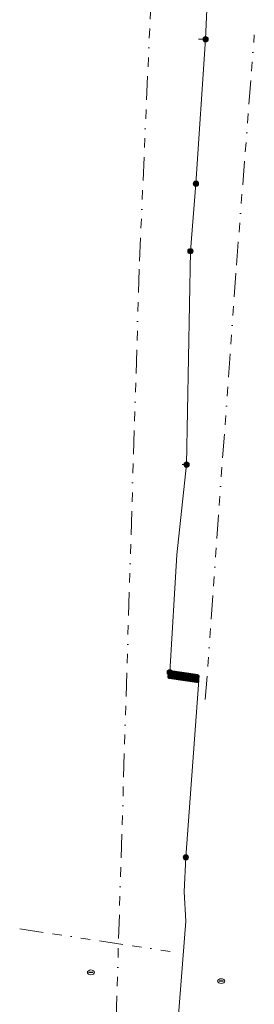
# Model space of a CAD drawing. Extents: x 168205 to 168768, y 448681 to 449635.
# Tile 8 of 11: x 168224 to 168274, y 449316 to 449524. Entities that reach past the tile are written whole.
import ezdxf
from ezdxf.lldxf.tags import DXFTag

# ---------------------------------------------------------------- set-up
doc = ezdxf.new("R2010")
doc.units = 0
doc.linetypes.add('RI-OVERIG', pattern=[17, 5, -2, 2, -2, 0, -2, 2, -2])
doc.layers.get('0').update_dxf_attribs({"lineweight": 0})
for name, color, linetype, lineweight, true_color in [('B-WE-KL-ET_LS_HULPSTUK_STEDIN NETBEHEER BV-S', 190, 'Continuous', 25, 0x7f00ff), ('B-WE-KL-ET_LS_MANTELBUIS_POLYVINYLCHLORIDE PVC_125_STEDIN NETBEHEER BV-G', 190, 'Continuous', 100, 0x7f00ff), ('B-WE-KL-ET_LS_STEDIN NETBEHEER BV-G', 190, 'KL-LS-N', 18, 0x7f00ff), ('B-WE-RI-VRIJVERVAL_POLYVINYLCHLORIDE PVC_310_GEMEENTE VEENENDAAL-G', 6, 'RI-OVERIG', 18, 0xff00ff), ('B-WE-RI-VRIJVERVAL_PROVINCIE UTRECHT-G', 6, 'RI-OVERIG', 18, 0xff00ff)]:
    doc.layers.add(name, color=color, linetype=linetype, lineweight=lineweight, true_color=true_color)
doc.layers.add('B-WE-KL-OVERIG_HULPSTUK_GEMEENTE VEENENDAAL-S', color=8, linetype='Continuous', lineweight=25)
doc.styles.add('NLCS-ISO', font='NLCS-ISO.ttf')
doc.styles.get("Standard").update_dxf_attribs({"font": 'iso.shx'})
tags = doc.linetypes.add('KL-LS-N', pattern='A,4,-1,[103,NLCS.SHX,S=0.75,R=0,X=0,Y=0],-1,4,-1,["L",Standard,S=1,R=0,X=0,Y=-0.5],-2', length=13).pattern_tags.tags
tags[18] = DXFTag(74, 10)

# ---------------------------------------------------------------- blocks, each defined once
blk = doc.blocks.new('SKL-WTB_HULP_MOF-SO')
at = {"linetype": 'ByBlock', "lineweight": 18}
h = blk.add_hatch(color=0, dxfattribs=at)
h.dxf.hatch_style = 1
h.paths.add_polyline_path([(-0.5625, 0, 1), (0.5625, 0, 1)])
at = {"color": 0, "linetype": 'ByBlock', "lineweight": 18}
blk.add_circle((0, 0), 0.5625, dxfattribs=at)
at = {"color": 0, "linetype": 'ByBlock', "lineweight": 18, "style": 'NLCS-ISO', "flags": 1}
for tag, p in [('TYPE', (1.5, 0)), ('OMSCHRIJVING', (1.5, -3)), ('LABEL', (1.5, -1.5))]:
    blk.add_attdef(tag, p, '', height=1, dxfattribs=at)
blk = doc.blocks.new('SKL-WTB_HULP_MANGAT-SO')
at = {"linetype": 'ByBlock', "lineweight": 18}
h = blk.add_hatch(color=0, dxfattribs=at)
h.dxf.hatch_style = 1
edge = h.paths.add_edge_path()
edge.add_arc((0.38, 0), 0.0646, -90, 90, ccw=False)
edge.add_line((0.38, -0.06), (-0.38, -0.06))
edge.add_arc((-0.38, 0), 0.0646, 90, 270, ccw=False)
edge.add_line((-0.38, 0.06), (0.38, 0.06))
at = {"color": 0, "linetype": 'ByBlock', "lineweight": 18}
blk.add_lwpolyline([(0.38, 0.06, -1), (0.38, -0.06), (-0.38, -0.06, -1), (-0.38, 0.06)], format="xyb", close=True, dxfattribs=at)
blk.add_ellipse((0, 0), major_axis=(-0.75, 0), ratio=0.666667, dxfattribs=at)
at = {"color": 0, "linetype": 'ByBlock', "lineweight": 18, "style": 'NLCS-ISO', "flags": 1}
for tag, p in [('TYPE', (1.75, 0)), ('OMSCHRIJVING', (1.75, -3)), ('LABEL', (1.75, -1.5))]:
    blk.add_attdef(tag, p, '', height=1, dxfattribs=at)

msp = doc.modelspace()

# ---------------------------------------------------------------- linework, layer by layer
at = {"layer": 'B-WE-KL-ET_LS_MANTELBUIS_POLYVINYLCHLORIDE PVC_125_STEDIN NETBEHEER BV-G', "flags": 128}
msp.add_lwpolyline([(168255.9, 449386.26), (168255.75, 449385.27), (168261.59, 449384.41), (168261.73, 449385.4), (168255.9, 449386.26)], dxfattribs=at)
at = {"layer": 'B-WE-KL-ET_LS_STEDIN NETBEHEER BV-G', "flags": 128}
for points in [[(168265.03, 449566.43), (168264.58, 449546.89), (168263.42, 449520.23)], [(168263.42, 449520.23), (168261.38, 449489.66)], [(168261.9, 449520.26), (168263.42, 449520.23)], [(168260.2, 449475.38), (168261.38, 449489.66)], [(168259.4, 449430.21), (168260.2, 449475.38)], [(168259.87, 449475.41), (168260.2, 449475.38)], [(168255.83, 449386.23), (168257.33, 449411.12), (168259.4, 449430.21)], [(168258.45, 449430.24), (168259.4, 449430.21)], [(168259.23, 449347.07), (168261.97, 449384.59), (168261.94, 449384.74), (168261.84, 449384.85), (168261.7, 449384.9), (168255.83, 449385.76), (168255.69, 449385.76), (168255.57, 449385.84), (168255.51, 449385.96), (168255.53, 449386.1), (168255.62, 449386.21), (168255.75, 449386.25), (168255.83, 449386.23)], [(168255.83, 449386.23), (168255.59, 449385.35)], [(168257.3, 449307.01), (168257.55, 449311.9), (168259.25, 449333.52), (168258.89, 449339.78), (168259.23, 449347.07)], [(168258.67, 449347.11), (168259.23, 449347.07)]]:
    msp.add_lwpolyline(points, dxfattribs=at)
at = {"layer": 'B-WE-RI-VRIJVERVAL_POLYVINYLCHLORIDE PVC_310_GEMEENTE VEENENDAAL-G', "flags": 128}
msp.add_lwpolyline([(168224.05, 449331.93), (168257.72, 449326.87)], dxfattribs=at)
at = {"layer": 'B-WE-RI-VRIJVERVAL_PROVINCIE UTRECHT-G', "flags": 128}
for points in [[(168249.42, 449473.23), (168255.45, 449610.92)], [(168269.96, 449472.39), (168273.74, 449521.19)], [(168244.47, 449312.77), (168249.42, 449473.23)], [(168263.36, 449380.46), (168269.96, 449472.39)]]:
    msp.add_lwpolyline(points, dxfattribs=at)

# ---------------------------------------------------------------- block references
at = {"layer": 'B-WE-KL-ET_LS_HULPSTUK_STEDIN NETBEHEER BV-S'}
for p in [(168263.42, 449520.23), (168261.38, 449489.66), (168260.2, 449475.38), (168259.4, 449430.21), (168255.83, 449386.23), (168259.23, 449347.07)]:
    msp.add_blockref('SKL-WTB_HULP_MOF-SO', p, dxfattribs=at)
at = {"layer": 'B-WE-KL-OVERIG_HULPSTUK_GEMEENTE VEENENDAAL-S'}
for p in [(168239.13, 449322.72), (168266.72, 449320.88)]:
    msp.add_blockref('SKL-WTB_HULP_MANGAT-SO', p, dxfattribs=at)

doc.saveas('drawing.dxf')
